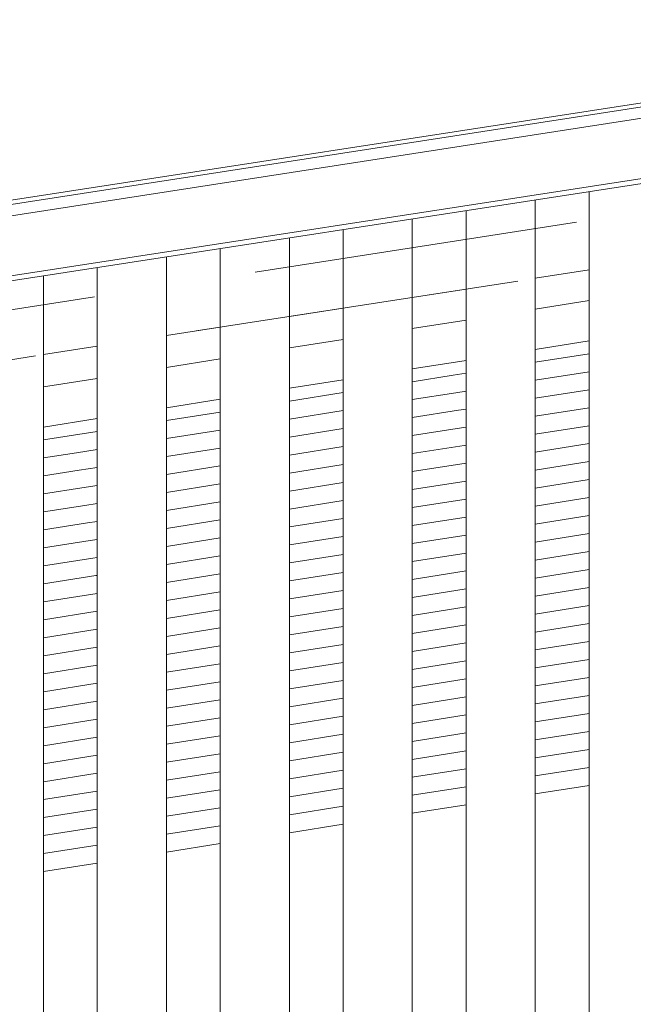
# Model space of a CAD drawing. Header units: millimetres. Extents: x -65 to 293624, y -1905 to 31061.
# Tile 212 of 256: x 114616 to 115016, y 22481 to 23122. Entities that reach past the tile are written whole.
import ezdxf

# ---------------------------------------------------------------- set-up
doc = ezdxf.new("R2010")
doc.units = ezdxf.units.MM
doc.header["$MEASUREMENT"] = 0
doc.linetypes.add('Hidden Line', pattern=[317.5, 211.666667, -105.833333])
for name, color, linetype in [('00 2D joon.AR', 7, 'Continuous'), ('1236 Katuslaed.AR', 7, 'Continuous'), ('1245 Sisehoovi varjestus.AR', 7, 'Continuous'), ('1248 Vihmaveerennid.AR', 7, 'Continuous'), ('1263 Katuse alusserv.AR', 7, 'Continuous')]:
    doc.layers.add(name, color=color, linetype=linetype)

# ---------------------------------------------------------------- blocks, each defined once
blk = doc.blocks.new('Section Element_1428_3', base_point=(20443.11, 12361.43))
at = {"layer": '1248 Vihmaveerennid.AR', "color": 7, "linetype": 'Continuous', "lineweight": 13}
for p, q in [((107570.49, 21918.29), (129117.53, 25242.47)), ((107568.05, 21915.2), (129117.8, 25239.8)), ((107543.87, 21904.09), (115361.89, 23110.22)), ((107539.84, 21864.29), (115361.91, 23071.05)), ((107539.52, 21861.1), (115361.91, 23067.9))]:
    blk.add_line(p, q, dxfattribs=at)
blk = doc.blocks.new('*X2102', base_point=(20443.11, 12361.43))
at = {"layer": '1263 Katuse alusserv.AR', "color": 7, "linetype": 'Continuous', "lineweight": 13}
for p, q in [((114666.88, 22853.98), (114651.44, 22851.54)), ((114666.88, 22853.98), (114651.44, 22851.54)), ((114651.44, 22851.54), (114631.88, 22848.45)), ((114651.44, 22851.54), (114631.88, 22848.45)), ((114653.24, 22840.12), (114631.88, 22836.75)), ((114653.24, 22840.12), (114631.88, 22836.75)), ((114666.88, 22842.28), (114653.24, 22840.12)), ((114666.88, 22842.28), (114653.24, 22840.12)), ((114655.05, 22828.71), (114631.88, 22825.05)), ((114655.05, 22828.71), (114631.88, 22825.05)), ((114666.88, 22830.58), (114655.05, 22828.71)), ((114666.88, 22830.58), (114655.05, 22828.71)), ((114656.85, 22817.3), (114631.88, 22813.35)), ((114656.85, 22817.3), (114631.88, 22813.35)), ((114666.88, 22818.88), (114656.85, 22817.3)), ((114666.88, 22818.88), (114656.85, 22817.3)), ((114658.65, 22805.88), (114631.88, 22801.65)), ((114658.65, 22805.88), (114631.88, 22801.65)), ((114666.88, 22807.18), (114658.65, 22805.88)), ((114666.88, 22807.18), (114658.65, 22805.88)), ((114666.88, 22795.49), (114660.46, 22794.47)), ((114666.88, 22795.49), (114660.46, 22794.47)), ((114660.46, 22794.47), (114631.88, 22789.96)), ((114660.46, 22794.47), (114631.88, 22789.96)), ((114662.26, 22783.06), (114631.88, 22778.26)), ((114662.26, 22783.06), (114631.88, 22778.26)), ((114666.88, 22783.79), (114662.26, 22783.06)), ((114666.88, 22783.79), (114662.26, 22783.06)), ((114664.06, 22771.64), (114631.88, 22766.56)), ((114664.06, 22771.64), (114631.88, 22766.56)), ((114666.88, 22772.09), (114664.06, 22771.64)), ((114666.88, 22772.09), (114664.06, 22771.64)), ((114665.87, 22760.23), (114631.88, 22754.86)), ((114665.87, 22760.23), (114631.88, 22754.86)), ((114666.88, 22760.39), (114665.87, 22760.23)), ((114666.88, 22760.39), (114665.87, 22760.23)), ((114666.88, 22748.69), (114631.88, 22743.16)), ((114666.88, 22748.69), (114631.88, 22743.16)), ((114666.88, 22736.99), (114631.88, 22731.46)), ((114666.88, 22736.99), (114631.88, 22731.46)), ((114666.88, 22725.3), (114631.88, 22719.77)), ((114666.88, 22725.3), (114631.88, 22719.77)), ((114666.88, 22713.6), (114631.88, 22708.07)), ((114666.88, 22713.6), (114631.88, 22708.07)), ((114666.88, 22701.9), (114631.88, 22696.37)), ((114666.88, 22701.9), (114631.88, 22696.37)), ((114666.88, 22690.2), (114631.88, 22684.67)), ((114666.88, 22690.2), (114631.88, 22684.67)), ((114666.88, 22678.5), (114631.88, 22672.97)), ((114666.88, 22678.5), (114631.88, 22672.97)), ((114666.88, 22666.8), (114631.88, 22661.27)), ((114666.88, 22666.8), (114631.88, 22661.27)), ((114666.88, 22655.11), (114631.88, 22649.58)), ((114666.88, 22655.11), (114631.88, 22649.58)), ((114666.88, 22643.41), (114631.88, 22637.88)), ((114666.88, 22643.41), (114631.88, 22637.88)), ((114666.88, 22631.71), (114631.88, 22626.18)), ((114666.88, 22631.71), (114631.88, 22626.18)), ((114666.88, 22620.01), (114631.88, 22614.48)), ((114666.88, 22620.01), (114631.88, 22614.48)), ((114666.88, 22608.31), (114631.88, 22602.78)), ((114666.88, 22608.31), (114631.88, 22602.78)), ((114666.88, 22596.61), (114631.88, 22591.08)), ((114666.88, 22596.61), (114631.88, 22591.08)), ((114666.88, 22584.92), (114631.88, 22579.39)), ((114666.88, 22584.92), (114631.88, 22579.39))]:
    blk.add_line(p, q, dxfattribs=at)
blk = doc.blocks.new('*X2103', base_point=(20443.11, 12361.43))
at = {"layer": '1263 Katuse alusserv.AR', "color": 7, "linetype": 'Continuous', "lineweight": 13}
for p, q in [((114666.88, 22853.98), (114651.44, 22851.54)), ((114666.88, 22853.98), (114651.44, 22851.54)), ((114651.44, 22851.54), (114631.88, 22848.45)), ((114651.44, 22851.54), (114631.88, 22848.45)), ((114653.24, 22840.12), (114631.88, 22836.75)), ((114653.24, 22840.12), (114631.88, 22836.75)), ((114666.88, 22842.28), (114653.24, 22840.12)), ((114666.88, 22842.28), (114653.24, 22840.12)), ((114655.05, 22828.71), (114631.88, 22825.05)), ((114655.05, 22828.71), (114631.88, 22825.05)), ((114666.88, 22830.58), (114655.05, 22828.71)), ((114666.88, 22830.58), (114655.05, 22828.71)), ((114656.85, 22817.3), (114631.88, 22813.35)), ((114656.85, 22817.3), (114631.88, 22813.35)), ((114666.88, 22818.88), (114656.85, 22817.3)), ((114666.88, 22818.88), (114656.85, 22817.3)), ((114658.65, 22805.88), (114631.88, 22801.65)), ((114658.65, 22805.88), (114631.88, 22801.65)), ((114666.88, 22807.18), (114658.65, 22805.88)), ((114666.88, 22807.18), (114658.65, 22805.88)), ((114666.88, 22795.49), (114660.46, 22794.47)), ((114666.88, 22795.49), (114660.46, 22794.47)), ((114660.46, 22794.47), (114631.88, 22789.96)), ((114660.46, 22794.47), (114631.88, 22789.96)), ((114662.26, 22783.06), (114631.88, 22778.26)), ((114662.26, 22783.06), (114631.88, 22778.26)), ((114666.88, 22783.79), (114662.26, 22783.06)), ((114666.88, 22783.79), (114662.26, 22783.06)), ((114664.06, 22771.64), (114631.88, 22766.56)), ((114664.06, 22771.64), (114631.88, 22766.56)), ((114666.88, 22772.09), (114664.06, 22771.64)), ((114666.88, 22772.09), (114664.06, 22771.64)), ((114665.87, 22760.23), (114631.88, 22754.86)), ((114665.87, 22760.23), (114631.88, 22754.86)), ((114666.88, 22760.39), (114665.87, 22760.23)), ((114666.88, 22760.39), (114665.87, 22760.23)), ((114666.88, 22748.69), (114631.88, 22743.16)), ((114666.88, 22748.69), (114631.88, 22743.16)), ((114666.88, 22736.99), (114631.88, 22731.46)), ((114666.88, 22736.99), (114631.88, 22731.46)), ((114666.88, 22725.3), (114631.88, 22719.77)), ((114666.88, 22725.3), (114631.88, 22719.77)), ((114666.88, 22713.6), (114631.88, 22708.07)), ((114666.88, 22713.6), (114631.88, 22708.07)), ((114666.88, 22701.9), (114631.88, 22696.37)), ((114666.88, 22701.9), (114631.88, 22696.37)), ((114666.88, 22690.2), (114631.88, 22684.67)), ((114666.88, 22690.2), (114631.88, 22684.67)), ((114666.88, 22678.5), (114631.88, 22672.97)), ((114666.88, 22678.5), (114631.88, 22672.97)), ((114666.88, 22666.8), (114631.88, 22661.27)), ((114666.88, 22666.8), (114631.88, 22661.27)), ((114666.88, 22655.11), (114631.88, 22649.58)), ((114666.88, 22655.11), (114631.88, 22649.58)), ((114666.88, 22643.41), (114631.88, 22637.88)), ((114666.88, 22643.41), (114631.88, 22637.88)), ((114666.88, 22631.71), (114631.88, 22626.18)), ((114666.88, 22631.71), (114631.88, 22626.18)), ((114666.88, 22620.01), (114631.88, 22614.48)), ((114666.88, 22620.01), (114631.88, 22614.48)), ((114666.88, 22608.31), (114631.88, 22602.78)), ((114666.88, 22608.31), (114631.88, 22602.78)), ((114666.88, 22596.61), (114631.88, 22591.08)), ((114666.88, 22596.61), (114631.88, 22591.08)), ((114666.88, 22584.92), (114631.88, 22579.39)), ((114666.88, 22584.92), (114631.88, 22579.39))]:
    blk.add_line(p, q, dxfattribs=at)
blk = doc.blocks.new('*X2104', base_point=(20443.11, 12361.43))
at = {"layer": '1263 Katuse alusserv.AR', "color": 7, "linetype": 'Continuous', "lineweight": 13}
for p, q in [((114746.88, 22866.62), (114711.88, 22861.09)), ((114746.88, 22866.62), (114711.88, 22861.09)), ((114746.88, 22854.92), (114711.88, 22849.39)), ((114746.88, 22854.92), (114711.88, 22849.39)), ((114746.88, 22843.22), (114711.88, 22837.69)), ((114746.88, 22843.22), (114711.88, 22837.69)), ((114746.88, 22831.52), (114711.88, 22825.99)), ((114746.88, 22831.52), (114711.88, 22825.99)), ((114746.88, 22819.82), (114711.88, 22814.29)), ((114746.88, 22819.82), (114711.88, 22814.29)), ((114746.88, 22808.13), (114711.88, 22802.6)), ((114746.88, 22808.13), (114711.88, 22802.6)), ((114746.88, 22796.43), (114711.88, 22790.9)), ((114746.88, 22796.43), (114711.88, 22790.9)), ((114746.88, 22784.73), (114711.88, 22779.2)), ((114746.88, 22784.73), (114711.88, 22779.2)), ((114746.88, 22773.03), (114711.88, 22767.5)), ((114746.88, 22773.03), (114711.88, 22767.5)), ((114746.88, 22761.33), (114711.88, 22755.8)), ((114746.88, 22761.33), (114711.88, 22755.8)), ((114746.88, 22749.63), (114711.88, 22744.1)), ((114746.88, 22749.63), (114711.88, 22744.1)), ((114746.88, 22737.94), (114711.88, 22732.41)), ((114746.88, 22737.94), (114711.88, 22732.41)), ((114746.88, 22726.24), (114711.88, 22720.71)), ((114746.88, 22726.24), (114711.88, 22720.71)), ((114746.88, 22714.54), (114711.88, 22709.01)), ((114746.88, 22714.54), (114711.88, 22709.01)), ((114746.88, 22702.84), (114711.88, 22697.31)), ((114746.88, 22702.84), (114711.88, 22697.31)), ((114746.88, 22691.14), (114711.88, 22685.61)), ((114746.88, 22691.14), (114711.88, 22685.61)), ((114746.88, 22679.44), (114711.88, 22673.91)), ((114746.88, 22679.44), (114711.88, 22673.91)), ((114746.88, 22667.75), (114711.88, 22662.22)), ((114746.88, 22667.75), (114711.88, 22662.22)), ((114746.88, 22656.05), (114711.88, 22650.52)), ((114746.88, 22656.05), (114711.88, 22650.52)), ((114746.88, 22644.35), (114711.88, 22638.82)), ((114746.88, 22644.35), (114711.88, 22638.82)), ((114746.88, 22632.65), (114711.88, 22627.12)), ((114746.88, 22632.65), (114711.88, 22627.12)), ((114746.88, 22620.95), (114711.88, 22615.42)), ((114746.88, 22620.95), (114711.88, 22615.42)), ((114746.88, 22609.26), (114711.88, 22603.73)), ((114746.88, 22609.26), (114711.88, 22603.73)), ((114746.88, 22597.56), (114711.88, 22592.03)), ((114746.88, 22597.56), (114711.88, 22592.03))]:
    blk.add_line(p, q, dxfattribs=at)
blk = doc.blocks.new('*X2105', base_point=(20443.11, 12361.43))
at = {"layer": '1263 Katuse alusserv.AR', "color": 7, "linetype": 'Continuous', "lineweight": 13}
for p, q in [((114746.88, 22866.62), (114711.88, 22861.09)), ((114746.88, 22866.62), (114711.88, 22861.09)), ((114746.88, 22854.92), (114711.88, 22849.39)), ((114746.88, 22854.92), (114711.88, 22849.39)), ((114746.88, 22843.22), (114711.88, 22837.69)), ((114746.88, 22843.22), (114711.88, 22837.69)), ((114746.88, 22831.52), (114711.88, 22825.99)), ((114746.88, 22831.52), (114711.88, 22825.99)), ((114746.88, 22819.82), (114711.88, 22814.29)), ((114746.88, 22819.82), (114711.88, 22814.29)), ((114746.88, 22808.13), (114711.88, 22802.6)), ((114746.88, 22808.13), (114711.88, 22802.6)), ((114746.88, 22796.43), (114711.88, 22790.9)), ((114746.88, 22796.43), (114711.88, 22790.9)), ((114746.88, 22784.73), (114711.88, 22779.2)), ((114746.88, 22784.73), (114711.88, 22779.2)), ((114746.88, 22773.03), (114711.88, 22767.5)), ((114746.88, 22773.03), (114711.88, 22767.5)), ((114746.88, 22761.33), (114711.88, 22755.8)), ((114746.88, 22761.33), (114711.88, 22755.8)), ((114746.88, 22749.63), (114711.88, 22744.1)), ((114746.88, 22749.63), (114711.88, 22744.1)), ((114746.88, 22737.94), (114711.88, 22732.41)), ((114746.88, 22737.94), (114711.88, 22732.41)), ((114746.88, 22726.24), (114711.88, 22720.71)), ((114746.88, 22726.24), (114711.88, 22720.71)), ((114746.88, 22714.54), (114711.88, 22709.01)), ((114746.88, 22714.54), (114711.88, 22709.01)), ((114746.88, 22702.84), (114711.88, 22697.31)), ((114746.88, 22702.84), (114711.88, 22697.31)), ((114746.88, 22691.14), (114711.88, 22685.61)), ((114746.88, 22691.14), (114711.88, 22685.61)), ((114746.88, 22679.44), (114711.88, 22673.91)), ((114746.88, 22679.44), (114711.88, 22673.91)), ((114746.88, 22667.75), (114711.88, 22662.22)), ((114746.88, 22667.75), (114711.88, 22662.22)), ((114746.88, 22656.05), (114711.88, 22650.52)), ((114746.88, 22656.05), (114711.88, 22650.52)), ((114746.88, 22644.35), (114711.88, 22638.82)), ((114746.88, 22644.35), (114711.88, 22638.82)), ((114746.88, 22632.65), (114711.88, 22627.12)), ((114746.88, 22632.65), (114711.88, 22627.12)), ((114746.88, 22620.95), (114711.88, 22615.42)), ((114746.88, 22620.95), (114711.88, 22615.42)), ((114746.88, 22609.26), (114711.88, 22603.73)), ((114746.88, 22609.26), (114711.88, 22603.73)), ((114746.88, 22597.56), (114711.88, 22592.03)), ((114746.88, 22597.56), (114711.88, 22592.03))]:
    blk.add_line(p, q, dxfattribs=at)
blk = doc.blocks.new('*X2106', base_point=(20443.11, 12361.43))
at = {"layer": '1263 Katuse alusserv.AR', "color": 7, "linetype": 'Continuous', "lineweight": 13}
for p, q in [((114826.88, 22879.26), (114791.88, 22873.73)), ((114826.88, 22879.26), (114791.88, 22873.73)), ((114826.88, 22867.56), (114791.88, 22862.03)), ((114826.88, 22867.56), (114791.88, 22862.03)), ((114826.88, 22855.86), (114791.88, 22850.33)), ((114826.88, 22855.86), (114791.88, 22850.33)), ((114826.88, 22844.16), (114791.88, 22838.63)), ((114826.88, 22844.16), (114791.88, 22838.63)), ((114826.88, 22832.46), (114791.88, 22826.93)), ((114826.88, 22832.46), (114791.88, 22826.93)), ((114826.88, 22820.77), (114791.88, 22815.24)), ((114826.88, 22820.77), (114791.88, 22815.24)), ((114826.88, 22809.07), (114791.88, 22803.54)), ((114826.88, 22809.07), (114791.88, 22803.54)), ((114826.88, 22797.37), (114791.88, 22791.84)), ((114826.88, 22797.37), (114791.88, 22791.84)), ((114826.88, 22785.67), (114791.88, 22780.14)), ((114826.88, 22785.67), (114791.88, 22780.14)), ((114826.88, 22773.97), (114791.88, 22768.44)), ((114826.88, 22773.97), (114791.88, 22768.44)), ((114826.88, 22762.27), (114791.88, 22756.74)), ((114826.88, 22762.27), (114791.88, 22756.74)), ((114826.88, 22750.58), (114791.88, 22745.05)), ((114826.88, 22750.58), (114791.88, 22745.05)), ((114826.88, 22738.88), (114791.88, 22733.35)), ((114826.88, 22738.88), (114791.88, 22733.35)), ((114826.88, 22727.18), (114791.88, 22721.65)), ((114826.88, 22727.18), (114791.88, 22721.65)), ((114826.88, 22715.48), (114791.88, 22709.95)), ((114826.88, 22715.48), (114791.88, 22709.95)), ((114826.88, 22703.78), (114791.88, 22698.25)), ((114826.88, 22703.78), (114791.88, 22698.25)), ((114826.88, 22692.09), (114791.88, 22686.55)), ((114826.88, 22692.09), (114791.88, 22686.55)), ((114826.88, 22680.39), (114791.88, 22674.86)), ((114826.88, 22680.39), (114791.88, 22674.86)), ((114826.88, 22668.69), (114791.88, 22663.16)), ((114826.88, 22668.69), (114791.88, 22663.16)), ((114826.88, 22656.99), (114791.88, 22651.46)), ((114826.88, 22656.99), (114791.88, 22651.46)), ((114826.88, 22645.29), (114791.88, 22639.76)), ((114826.88, 22645.29), (114791.88, 22639.76)), ((114826.88, 22633.59), (114791.88, 22628.06)), ((114826.88, 22633.59), (114791.88, 22628.06)), ((114826.88, 22621.9), (114791.88, 22616.37)), ((114826.88, 22621.9), (114791.88, 22616.37)), ((114826.88, 22610.2), (114791.88, 22604.67)), ((114826.88, 22610.2), (114791.88, 22604.67))]:
    blk.add_line(p, q, dxfattribs=at)
blk = doc.blocks.new('*X2107', base_point=(20443.11, 12361.43))
at = {"layer": '1263 Katuse alusserv.AR', "color": 7, "linetype": 'Continuous', "lineweight": 13}
for p, q in [((114826.88, 22879.26), (114791.88, 22873.73)), ((114826.88, 22879.26), (114791.88, 22873.73)), ((114826.88, 22867.56), (114791.88, 22862.03)), ((114826.88, 22867.56), (114791.88, 22862.03)), ((114826.88, 22855.86), (114791.88, 22850.33)), ((114826.88, 22855.86), (114791.88, 22850.33)), ((114826.88, 22844.16), (114791.88, 22838.63)), ((114826.88, 22844.16), (114791.88, 22838.63)), ((114826.88, 22832.46), (114791.88, 22826.93)), ((114826.88, 22832.46), (114791.88, 22826.93)), ((114826.88, 22820.77), (114791.88, 22815.24)), ((114826.88, 22820.77), (114791.88, 22815.24)), ((114826.88, 22809.07), (114791.88, 22803.54)), ((114826.88, 22809.07), (114791.88, 22803.54)), ((114826.88, 22797.37), (114791.88, 22791.84)), ((114826.88, 22797.37), (114791.88, 22791.84)), ((114826.88, 22785.67), (114791.88, 22780.14)), ((114826.88, 22785.67), (114791.88, 22780.14)), ((114826.88, 22773.97), (114791.88, 22768.44)), ((114826.88, 22773.97), (114791.88, 22768.44)), ((114826.88, 22762.27), (114791.88, 22756.74)), ((114826.88, 22762.27), (114791.88, 22756.74)), ((114826.88, 22750.58), (114791.88, 22745.05)), ((114826.88, 22750.58), (114791.88, 22745.05)), ((114826.88, 22738.88), (114791.88, 22733.35)), ((114826.88, 22738.88), (114791.88, 22733.35)), ((114826.88, 22727.18), (114791.88, 22721.65)), ((114826.88, 22727.18), (114791.88, 22721.65)), ((114826.88, 22715.48), (114791.88, 22709.95)), ((114826.88, 22715.48), (114791.88, 22709.95)), ((114826.88, 22703.78), (114791.88, 22698.25)), ((114826.88, 22703.78), (114791.88, 22698.25)), ((114826.88, 22692.09), (114791.88, 22686.55)), ((114826.88, 22692.09), (114791.88, 22686.55)), ((114826.88, 22680.39), (114791.88, 22674.86)), ((114826.88, 22680.39), (114791.88, 22674.86)), ((114826.88, 22668.69), (114791.88, 22663.16)), ((114826.88, 22668.69), (114791.88, 22663.16)), ((114826.88, 22656.99), (114791.88, 22651.46)), ((114826.88, 22656.99), (114791.88, 22651.46)), ((114826.88, 22645.29), (114791.88, 22639.76)), ((114826.88, 22645.29), (114791.88, 22639.76)), ((114826.88, 22633.59), (114791.88, 22628.06)), ((114826.88, 22633.59), (114791.88, 22628.06)), ((114826.88, 22621.9), (114791.88, 22616.37)), ((114826.88, 22621.9), (114791.88, 22616.37)), ((114826.88, 22610.2), (114791.88, 22604.67)), ((114826.88, 22610.2), (114791.88, 22604.67))]:
    blk.add_line(p, q, dxfattribs=at)
blk = doc.blocks.new('*X2108', base_point=(20443.11, 12361.43))
at = {"layer": '1263 Katuse alusserv.AR', "color": 7, "linetype": 'Continuous', "lineweight": 13}
for p, q in [((114906.88, 22891.9), (114898.38, 22890.55)), ((114906.88, 22891.9), (114898.38, 22890.55)), ((114898.38, 22890.55), (114871.88, 22886.37)), ((114898.38, 22890.55), (114871.88, 22886.37)), ((114900.18, 22879.14), (114871.88, 22874.67)), ((114900.18, 22879.14), (114871.88, 22874.67)), ((114906.88, 22880.2), (114900.18, 22879.14)), ((114906.88, 22880.2), (114900.18, 22879.14)), ((114901.98, 22867.73), (114871.88, 22862.97)), ((114901.98, 22867.73), (114871.88, 22862.97)), ((114906.88, 22868.5), (114901.98, 22867.73)), ((114906.88, 22868.5), (114901.98, 22867.73)), ((114903.79, 22856.31), (114871.88, 22851.27)), ((114903.79, 22856.31), (114871.88, 22851.27)), ((114906.88, 22856.8), (114903.79, 22856.31)), ((114906.88, 22856.8), (114903.79, 22856.31)), ((114905.59, 22844.9), (114871.88, 22839.57)), ((114905.59, 22844.9), (114871.88, 22839.57)), ((114906.88, 22845.1), (114905.59, 22844.9)), ((114906.88, 22845.1), (114905.59, 22844.9)), ((114906.88, 22833.41), (114871.88, 22827.88)), ((114906.88, 22833.41), (114871.88, 22827.88)), ((114906.88, 22821.71), (114871.88, 22816.18)), ((114906.88, 22821.71), (114871.88, 22816.18)), ((114906.88, 22810.01), (114871.88, 22804.48)), ((114906.88, 22810.01), (114871.88, 22804.48)), ((114906.88, 22798.31), (114871.88, 22792.78)), ((114906.88, 22798.31), (114871.88, 22792.78)), ((114906.88, 22786.61), (114871.88, 22781.08)), ((114906.88, 22786.61), (114871.88, 22781.08)), ((114906.88, 22774.91), (114871.88, 22769.38)), ((114906.88, 22774.91), (114871.88, 22769.38)), ((114906.88, 22763.22), (114871.88, 22757.69)), ((114906.88, 22763.22), (114871.88, 22757.69)), ((114906.88, 22751.52), (114871.88, 22745.99)), ((114906.88, 22751.52), (114871.88, 22745.99)), ((114906.88, 22739.82), (114871.88, 22734.29)), ((114906.88, 22739.82), (114871.88, 22734.29)), ((114906.88, 22728.12), (114871.88, 22722.59)), ((114906.88, 22728.12), (114871.88, 22722.59)), ((114906.88, 22716.42), (114871.88, 22710.89)), ((114906.88, 22716.42), (114871.88, 22710.89)), ((114906.88, 22704.73), (114871.88, 22699.2)), ((114906.88, 22704.73), (114871.88, 22699.2)), ((114906.88, 22693.03), (114871.88, 22687.5)), ((114906.88, 22693.03), (114871.88, 22687.5)), ((114906.88, 22681.33), (114871.88, 22675.8)), ((114906.88, 22681.33), (114871.88, 22675.8)), ((114906.88, 22669.63), (114871.88, 22664.1)), ((114906.88, 22669.63), (114871.88, 22664.1)), ((114906.88, 22657.93), (114871.88, 22652.4)), ((114906.88, 22657.93), (114871.88, 22652.4)), ((114906.88, 22646.23), (114871.88, 22640.7)), ((114906.88, 22646.23), (114871.88, 22640.7)), ((114906.88, 22634.54), (114871.88, 22629.01)), ((114906.88, 22634.54), (114871.88, 22629.01)), ((114906.88, 22622.84), (114871.88, 22617.31)), ((114906.88, 22622.84), (114871.88, 22617.31))]:
    blk.add_line(p, q, dxfattribs=at)
blk = doc.blocks.new('*X2109', base_point=(20443.11, 12361.43))
at = {"layer": '1263 Katuse alusserv.AR', "color": 7, "linetype": 'Continuous', "lineweight": 13}
for p, q in [((114906.88, 22891.9), (114898.38, 22890.55)), ((114906.88, 22891.9), (114898.38, 22890.55)), ((114898.38, 22890.55), (114871.88, 22886.37)), ((114898.38, 22890.55), (114871.88, 22886.37)), ((114900.18, 22879.14), (114871.88, 22874.67)), ((114900.18, 22879.14), (114871.88, 22874.67)), ((114906.88, 22880.2), (114900.18, 22879.14)), ((114906.88, 22880.2), (114900.18, 22879.14)), ((114901.98, 22867.73), (114871.88, 22862.97)), ((114901.98, 22867.73), (114871.88, 22862.97)), ((114906.88, 22868.5), (114901.98, 22867.73)), ((114906.88, 22868.5), (114901.98, 22867.73)), ((114903.79, 22856.31), (114871.88, 22851.27)), ((114903.79, 22856.31), (114871.88, 22851.27)), ((114906.88, 22856.8), (114903.79, 22856.31)), ((114906.88, 22856.8), (114903.79, 22856.31)), ((114905.59, 22844.9), (114871.88, 22839.57)), ((114905.59, 22844.9), (114871.88, 22839.57)), ((114906.88, 22845.1), (114905.59, 22844.9)), ((114906.88, 22845.1), (114905.59, 22844.9)), ((114906.88, 22833.41), (114871.88, 22827.88)), ((114906.88, 22833.41), (114871.88, 22827.88)), ((114906.88, 22821.71), (114871.88, 22816.18)), ((114906.88, 22821.71), (114871.88, 22816.18)), ((114906.88, 22810.01), (114871.88, 22804.48)), ((114906.88, 22810.01), (114871.88, 22804.48)), ((114906.88, 22798.31), (114871.88, 22792.78)), ((114906.88, 22798.31), (114871.88, 22792.78)), ((114906.88, 22786.61), (114871.88, 22781.08)), ((114906.88, 22786.61), (114871.88, 22781.08)), ((114906.88, 22774.91), (114871.88, 22769.38)), ((114906.88, 22774.91), (114871.88, 22769.38)), ((114906.88, 22763.22), (114871.88, 22757.69)), ((114906.88, 22763.22), (114871.88, 22757.69)), ((114906.88, 22751.52), (114871.88, 22745.99)), ((114906.88, 22751.52), (114871.88, 22745.99)), ((114906.88, 22739.82), (114871.88, 22734.29)), ((114906.88, 22739.82), (114871.88, 22734.29)), ((114906.88, 22728.12), (114871.88, 22722.59)), ((114906.88, 22728.12), (114871.88, 22722.59)), ((114906.88, 22716.42), (114871.88, 22710.89)), ((114906.88, 22716.42), (114871.88, 22710.89)), ((114906.88, 22704.73), (114871.88, 22699.2)), ((114906.88, 22704.73), (114871.88, 22699.2)), ((114906.88, 22693.03), (114871.88, 22687.5)), ((114906.88, 22693.03), (114871.88, 22687.5)), ((114906.88, 22681.33), (114871.88, 22675.8)), ((114906.88, 22681.33), (114871.88, 22675.8)), ((114906.88, 22669.63), (114871.88, 22664.1)), ((114906.88, 22669.63), (114871.88, 22664.1)), ((114906.88, 22657.93), (114871.88, 22652.4)), ((114906.88, 22657.93), (114871.88, 22652.4)), ((114906.88, 22646.23), (114871.88, 22640.7)), ((114906.88, 22646.23), (114871.88, 22640.7)), ((114906.88, 22634.54), (114871.88, 22629.01)), ((114906.88, 22634.54), (114871.88, 22629.01)), ((114906.88, 22622.84), (114871.88, 22617.31)), ((114906.88, 22622.84), (114871.88, 22617.31))]:
    blk.add_line(p, q, dxfattribs=at)
blk = doc.blocks.new('*X2110', base_point=(20443.11, 12361.43))
at = {"layer": '1263 Katuse alusserv.AR', "color": 7, "linetype": 'Continuous', "lineweight": 13}
for p, q in [((114986.88, 22904.54), (114951.88, 22899.01)), ((114986.88, 22904.54), (114951.88, 22899.01)), ((114986.88, 22892.84), (114951.88, 22887.31)), ((114986.88, 22892.84), (114951.88, 22887.31)), ((114986.88, 22881.14), (114951.88, 22875.61)), ((114986.88, 22881.14), (114951.88, 22875.61)), ((114986.88, 22869.44), (114951.88, 22863.91)), ((114986.88, 22869.44), (114951.88, 22863.91)), ((114986.88, 22857.74), (114951.88, 22852.21)), ((114986.88, 22857.74), (114951.88, 22852.21)), ((114986.88, 22846.05), (114951.88, 22840.52)), ((114986.88, 22846.05), (114951.88, 22840.52)), ((114986.88, 22834.35), (114951.88, 22828.82)), ((114986.88, 22834.35), (114951.88, 22828.82)), ((114986.88, 22822.65), (114951.88, 22817.12)), ((114986.88, 22822.65), (114951.88, 22817.12)), ((114986.88, 22810.95), (114951.88, 22805.42)), ((114986.88, 22810.95), (114951.88, 22805.42)), ((114986.88, 22799.25), (114951.88, 22793.72)), ((114986.88, 22799.25), (114951.88, 22793.72)), ((114986.88, 22787.56), (114951.88, 22782.03)), ((114986.88, 22787.56), (114951.88, 22782.03)), ((114986.88, 22775.86), (114951.88, 22770.33)), ((114986.88, 22775.86), (114951.88, 22770.33)), ((114986.88, 22764.16), (114951.88, 22758.63)), ((114986.88, 22764.16), (114951.88, 22758.63)), ((114986.88, 22752.46), (114951.88, 22746.93)), ((114986.88, 22752.46), (114951.88, 22746.93)), ((114986.88, 22740.76), (114951.88, 22735.23)), ((114986.88, 22740.76), (114951.88, 22735.23)), ((114986.88, 22729.06), (114951.88, 22723.53)), ((114986.88, 22729.06), (114951.88, 22723.53)), ((114986.88, 22717.37), (114951.88, 22711.84)), ((114986.88, 22717.37), (114951.88, 22711.84)), ((114986.88, 22705.67), (114951.88, 22700.14)), ((114986.88, 22705.67), (114951.88, 22700.14)), ((114986.88, 22693.97), (114951.88, 22688.44)), ((114986.88, 22693.97), (114951.88, 22688.44)), ((114986.88, 22682.27), (114951.88, 22676.74)), ((114986.88, 22682.27), (114951.88, 22676.74)), ((114986.88, 22670.57), (114951.88, 22665.04)), ((114986.88, 22670.57), (114951.88, 22665.04)), ((114986.88, 22658.87), (114951.88, 22653.34)), ((114986.88, 22658.87), (114951.88, 22653.34)), ((114986.88, 22647.18), (114951.88, 22641.65)), ((114986.88, 22647.18), (114951.88, 22641.65)), ((114986.88, 22635.48), (114951.88, 22629.95)), ((114986.88, 22635.48), (114951.88, 22629.95))]:
    blk.add_line(p, q, dxfattribs=at)
blk = doc.blocks.new('*X2111', base_point=(20443.11, 12361.43))
at = {"layer": '1263 Katuse alusserv.AR', "color": 7, "linetype": 'Continuous', "lineweight": 13}
for p, q in [((114986.88, 22904.54), (114951.88, 22899.01)), ((114986.88, 22904.54), (114951.88, 22899.01)), ((114986.88, 22892.84), (114951.88, 22887.31)), ((114986.88, 22892.84), (114951.88, 22887.31)), ((114986.88, 22881.14), (114951.88, 22875.61)), ((114986.88, 22881.14), (114951.88, 22875.61)), ((114986.88, 22869.44), (114951.88, 22863.91)), ((114986.88, 22869.44), (114951.88, 22863.91)), ((114986.88, 22857.74), (114951.88, 22852.21)), ((114986.88, 22857.74), (114951.88, 22852.21)), ((114986.88, 22846.05), (114951.88, 22840.52)), ((114986.88, 22846.05), (114951.88, 22840.52)), ((114986.88, 22834.35), (114951.88, 22828.82)), ((114986.88, 22834.35), (114951.88, 22828.82)), ((114986.88, 22822.65), (114951.88, 22817.12)), ((114986.88, 22822.65), (114951.88, 22817.12)), ((114986.88, 22810.95), (114951.88, 22805.42)), ((114986.88, 22810.95), (114951.88, 22805.42)), ((114986.88, 22799.25), (114951.88, 22793.72)), ((114986.88, 22799.25), (114951.88, 22793.72)), ((114986.88, 22787.56), (114951.88, 22782.03)), ((114986.88, 22787.56), (114951.88, 22782.03)), ((114986.88, 22775.86), (114951.88, 22770.33)), ((114986.88, 22775.86), (114951.88, 22770.33)), ((114986.88, 22764.16), (114951.88, 22758.63)), ((114986.88, 22764.16), (114951.88, 22758.63)), ((114986.88, 22752.46), (114951.88, 22746.93)), ((114986.88, 22752.46), (114951.88, 22746.93)), ((114986.88, 22740.76), (114951.88, 22735.23)), ((114986.88, 22740.76), (114951.88, 22735.23)), ((114986.88, 22729.06), (114951.88, 22723.53)), ((114986.88, 22729.06), (114951.88, 22723.53)), ((114986.88, 22717.37), (114951.88, 22711.84)), ((114986.88, 22717.37), (114951.88, 22711.84)), ((114986.88, 22705.67), (114951.88, 22700.14)), ((114986.88, 22705.67), (114951.88, 22700.14)), ((114986.88, 22693.97), (114951.88, 22688.44)), ((114986.88, 22693.97), (114951.88, 22688.44)), ((114986.88, 22682.27), (114951.88, 22676.74)), ((114986.88, 22682.27), (114951.88, 22676.74)), ((114986.88, 22670.57), (114951.88, 22665.04)), ((114986.88, 22670.57), (114951.88, 22665.04)), ((114986.88, 22658.87), (114951.88, 22653.34)), ((114986.88, 22658.87), (114951.88, 22653.34)), ((114986.88, 22647.18), (114951.88, 22641.65)), ((114986.88, 22647.18), (114951.88, 22641.65)), ((114986.88, 22635.48), (114951.88, 22629.95)), ((114986.88, 22635.48), (114951.88, 22629.95))]:
    blk.add_line(p, q, dxfattribs=at)
blk = doc.blocks.new('Section Element_1680_3', base_point=(20443.11, 12361.43))
at = {"layer": '1263 Katuse alusserv.AR', "color": 7, "linetype": 'Continuous', "lineweight": 13}
for p, q in [((114951.88, 22618.25), (114986.88, 22623.78)), ((114871.88, 22605.61), (114906.88, 22611.14)), ((114791.88, 22592.97), (114826.88, 22598.5)), ((114711.88, 22580.33), (114746.88, 22585.86)), ((114631.88, 22567.69), (114666.88, 22573.22))]:
    blk.add_line(p, q, dxfattribs=at)
at = {"layer": '1263 Katuse alusserv.AR', "lineweight": 0}
for name in ['*X2110', '*X2111', '*X2108', '*X2109', '*X2106', '*X2107', '*X2104', '*X2105', '*X2102', '*X2103']:
    blk.add_blockref(name, (20443.11, 12361.43), dxfattribs=at)
blk = doc.blocks.new('Section Element_1751_3', base_point=(20443.11, 12361.43))
at = {"layer": '1245 Sisehoovi varjestus.AR', "color": 7, "linetype": 'Continuous', "lineweight": 13}
blk.add_line((114631.88, 20461.32), (114631.88, 22955.27), dxfattribs=at)
blk = doc.blocks.new('Section Element_1752_3', base_point=(20443.11, 12361.43))
at = {"layer": '1245 Sisehoovi varjestus.AR', "color": 7, "linetype": 'Continuous', "lineweight": 13}
for p, q in [((114711.88, 20503), (114711.88, 22967.62)), ((114666.88, 20503), (114666.88, 22960.67))]:
    blk.add_line(p, q, dxfattribs=at)
blk = doc.blocks.new('Section Element_1753_3', base_point=(20443.11, 12361.43))
at = {"layer": '1245 Sisehoovi varjestus.AR', "color": 7, "linetype": 'Continuous', "lineweight": 13}
for p, q in [((114791.88, 20544.68), (114791.88, 22979.96)), ((114746.88, 20544.68), (114746.88, 22973.02))]:
    blk.add_line(p, q, dxfattribs=at)
blk = doc.blocks.new('Section Element_1754_3', base_point=(20443.11, 12361.43))
at = {"layer": '1245 Sisehoovi varjestus.AR', "color": 7, "linetype": 'Continuous', "lineweight": 13}
for p, q in [((114871.88, 20586.36), (114871.88, 22992.3)), ((114826.88, 20586.36), (114826.88, 22985.36))]:
    blk.add_line(p, q, dxfattribs=at)
blk = doc.blocks.new('Section Element_1755_3', base_point=(20443.11, 12361.43))
at = {"layer": '1245 Sisehoovi varjestus.AR', "color": 7, "linetype": 'Continuous', "lineweight": 13}
for p, q in [((114951.88, 20628.04), (114951.88, 23004.64)), ((114906.88, 20628.04), (114906.88, 22997.7))]:
    blk.add_line(p, q, dxfattribs=at)
blk = doc.blocks.new('Section Element_1756_3', base_point=(20443.11, 12361.43))
at = {"layer": '1245 Sisehoovi varjestus.AR', "color": 7, "linetype": 'Continuous', "lineweight": 13}
blk.add_line((114986.88, 20669.72), (114986.88, 23010.04), dxfattribs=at)
blk = doc.blocks.new('Section Element_1947_3', base_point=(20443.11, 12361.43))
at = {"layer": '1245 Sisehoovi varjestus.AR', "color": 7, "linetype": 'Continuous', "lineweight": 13}
for p, q in [((114986.88, 22939.09), (114951.88, 22933.56)), ((114906.88, 22926.45), (114871.88, 22920.92)), ((114826.88, 22913.81), (114791.88, 22908.28)), ((114986.88, 22912.89), (114951.88, 22907.36)), ((114746.88, 22901.17), (114711.88, 22895.64)), ((114906.88, 22900.25), (114871.88, 22894.72)), ((114666.88, 22888.53), (114631.88, 22883)), ((114826.88, 22887.61), (114791.88, 22882.08)), ((114746.88, 22874.97), (114711.88, 22869.44)), ((114666.88, 22862.33), (114631.88, 22856.8))]:
    blk.add_line(p, q, dxfattribs=at)
blk = doc.blocks.new('Section Element_3000_3', base_point=(20443.11, 12361.43))
at = {"layer": '1236 Katuslaed.AR', "color": 7, "linetype": 'Continuous', "lineweight": 13}
for p, q in [((114986.88, 22959.05), (114951.88, 22953.61)), ((114906.88, 22946.63), (114871.88, 22941.2)), ((114826.88, 22934.21), (114791.88, 22928.78)), ((114746.88, 22921.79), (114711.88, 22916.36)), ((114666.88, 22909.37), (114631.88, 22903.94))]:
    blk.add_line(p, q, dxfattribs=at)

msp = doc.modelspace()

# ---------------------------------------------------------------- linework, layer by layer
at = {"layer": '00 2D joon.AR', "color": 41, "linetype": 'Hidden Line', "lineweight": 13, "true_color": 0xffeda8, "flags": 128}
msp.add_lwpolyline([(107541.94, 21835.68), (107546.85, 21804.06), (129116.9, 25152.59), (129111.99, 25184.21)], close=True, dxfattribs=at)

# ---------------------------------------------------------------- block references
at = {"layer": '1236 Katuslaed.AR', "lineweight": 0}
msp.add_blockref('Section Element_3000_3', (20443.11, 12361.43), dxfattribs=at)
at = {"layer": '1245 Sisehoovi varjestus.AR', "lineweight": 0}
for name in ['Section Element_1756_3', 'Section Element_1755_3', 'Section Element_1947_3', 'Section Element_1754_3', 'Section Element_1753_3', 'Section Element_1752_3', 'Section Element_1751_3']:
    msp.add_blockref(name, (20443.11, 12361.43), dxfattribs=at)
at = {"layer": '1248 Vihmaveerennid.AR', "lineweight": 0}
msp.add_blockref('Section Element_1428_3', (20443.11, 12361.43), dxfattribs=at)
at = {"layer": '1263 Katuse alusserv.AR', "lineweight": 0}
msp.add_blockref('Section Element_1680_3', (20443.11, 12361.43), dxfattribs=at)

doc.saveas('drawing.dxf')
